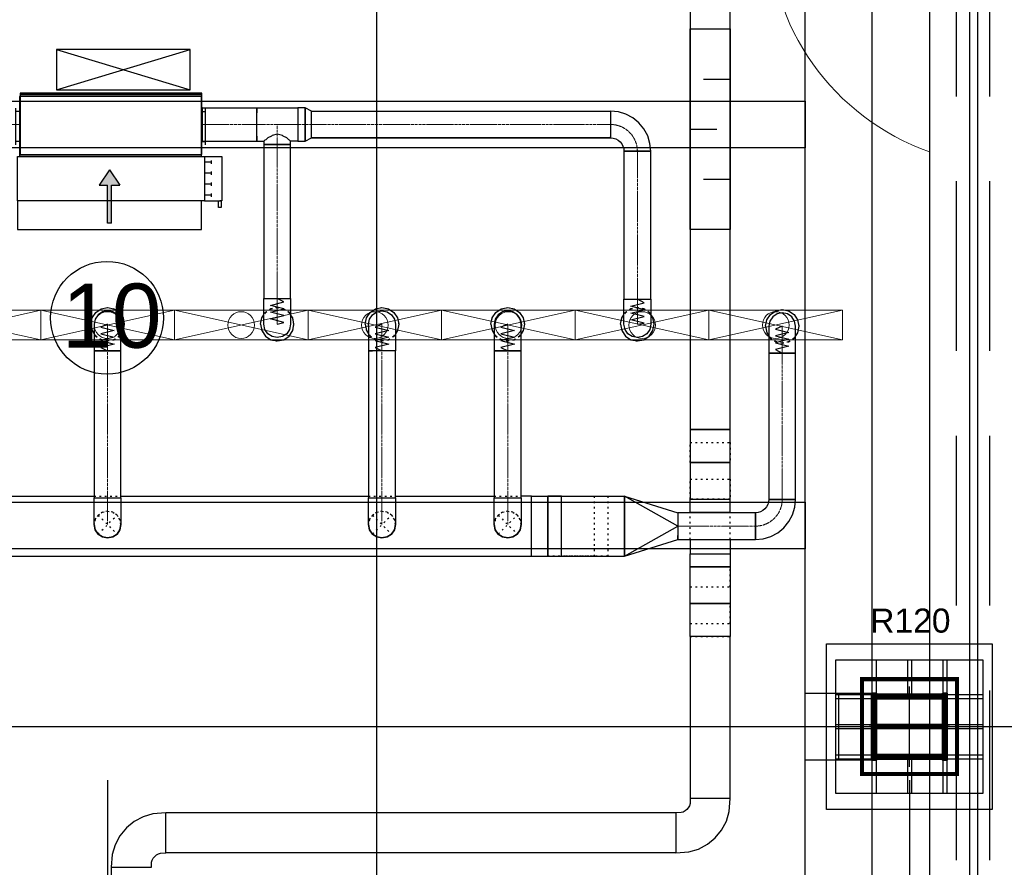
# Model space of a CAD drawing. Header units: centimetres. Extents: x -149939 to 48626, y -46000 to 152985.
# Tile 231 of 256: x 6803 to 14170, y 15948 to 22288. Entities that reach past the tile are written whole.
import ezdxf

# ---------------------------------------------------------------- set-up
doc = ezdxf.new("R2010")
doc.units = ezdxf.units.CM
doc.header["$LTSCALE"] = 50
doc.header["$PDMODE"] = 35
doc.header["$PDSIZE"] = 0.1
for name, pattern in [('CADVENT_CENTERLINE', [9.9, 7.4, -1, 0.5, -1]), ('CADVENT_HIDDEN', [0.8, 0.25, -0.55]), ('Kondygnacja  -0_5$0$HIDDEN', [9.525, 6.35, -3.175]), ('Kondygnacja  -0_5$0$HIDDEN2', [4.7625, 3.175, -1.5875]), ('Osie rzutów$0$DASHDOT2', [12.7, 6.35, -3.175, 0, -3.175])]:
    doc.linetypes.add(name, pattern=pattern)
doc.layers.get('0').update_dxf_attribs({"color": 8})
doc.layers.get('DEFPOINTS').update_dxf_attribs({"color": 8})
for name, color, linetype in [('01-103-Went PP_poziom-0_5$0$L_Nawiew', 7, 'Continuous'), ('bgde-nawiewDETAILS', 1, 'Continuous'), ('bgde-nawiewEXP', 7, 'Continuous'), ('bgde-nawiewHIDDEN', 250, 'Continuous'), ('bgde-wywiewEXP', 5, 'Continuous'), ('bgde-wywiewHIDDEN', 7, 'Continuous'), ('bgde-wywiewSOL', 5, 'Continuous'), ('bgde_tlumik', 7, 'Continuous'), ('Kondygnacja  -0_5$0$ARCH_INFO_ODPORNOŚĆ OGNIOWA', 8, 'Continuous'), ('Kondygnacja  -0_5$0$ARCH_KONSTR_POWYŻEJ RZUTU', 8, 'Kondygnacja  -0_5$0$HIDDEN'), ('Kondygnacja  -0_5$0$ARCH_KONSTR_POWYŻEJ RZUTU_IST', 8, 'Kondygnacja  -0_5$0$HIDDEN2'), ('Kondygnacja  -0_5$0$ARCH_KONSTRUKCJA_NIEWIDOCZNA', 8, 'Continuous'), ('Kondygnacja  -0_5$0$ARCH_NIEWIDOK_IST', 8, 'Kondygnacja  -0_5$0$HIDDEN'), ('Kondygnacja  -0_5$0$ARCH_OKŁADZINA', 8, 'Continuous'), ('Kondygnacja  -0_5$0$ARCH_SŁUPY', 8, 'Continuous'), ('Kondygnacja  -0_5$0$ARCH_WIDOK_IST', 8, 'Continuous'), ('Kondygnacja  -0_5$0$ARCH_ŚLUSARKA_OKNA_IST', 8, 'Continuous'), ('Osie rzutów$0$ARCH_INFO_OSIE_IST', 8, 'Osie rzutów$0$DASHDOT2'), ('Osie rzutów$0$ARCH_INFO_OSIE_OPISY_IST', 8, 'Continuous')]:
    doc.layers.add(name, color=color, linetype=linetype)
for name, color, linetype, lineweight in [('bgde-nawiewCEN', 7, 'Continuous', 13), ('bgde_nawiewnik', 11, 'Continuous', 5), ('Kondygnacja  -0_5$0$ARCH_INFO_WYMIARY', 8, 'Continuous', 9), ('Kondygnacja  -0_5$0$ARCH_WIDOK', 8, 'Continuous', 13), ('RFCU', 6, 'Continuous', 30)]:
    doc.layers.add(name, color=color, linetype=linetype, lineweight=lineweight)
doc.styles.add('Arial', font='ARIAL.TTF')
doc.styles.add('Kondygnacja  -0_5$0$Arial', font='ARIAL.TTF')
doc.styles.add('Kondygnacja  -0_5$0$Romans', font='Romans.shx', dxfattribs={"width": 0.7})
doc.dimstyles.new('Kondygnacja  -0_5$0$Wymiary 1-100', dxfattribs={"dimtxt": 12, "dimasz": 10, "dimexe": 5, "dimexo": 0, "dimgap": 4, "dimtad": 1, "dimrnd": 0.5, "dimzin": 12, "dimdsep": 46, "dimtxsty": 'Kondygnacja  -0_5$0$Romans', "dimblk": 'Kondygnacja  -0_5$0$_Oblique', "dimcen": 10, "dimdle": 10, "dimclrt": 55, "dimazin": 0, "dimtfac": 1, "dimtmove": 1, "dimatfit": 3, "dimfxl": 8, "dimfxlon": 1, "dimtolj": 1, "dimtzin": 0, "dimarcsym": 0})
pattern_1 = [(45, (-1133.3117, -3177.9858), (-0.6735192, 0.6735192), [])]

# ---------------------------------------------------------------- blocks, each defined once
blk = doc.blocks.new('Osie rzutów')
at = {"layer": 'Osie rzutów$0$ARCH_INFO_OSIE_IST', "ltscale": 10}
for p, q in [((12860, 12510), (12860, 4623.26)), ((13460, 12510), (13460, 4623.26)), ((13460, 6170), (13460, 6230)), ((4436.04, 6200), (15156.54, 6200)), ((13490, 6200), (13430, 6200))]:
    blk.add_line(p, q, dxfattribs=at)
blk = doc.blocks.new('Kondygnacja  -0_5$0$słup_kwadrat')
at = {"layer": 'Kondygnacja  -0_5$0$ARCH_SŁUPY', "lineweight": 40}
h = blk.add_hatch(dxfattribs=at)
h.set_pattern_fill('ANSI31', color=256, scale=0.3, style=0)
h.set_pattern_definition(pattern_1)
h.paths.add_polyline_path([(36, 34), (39, 34), (39, 84), (36, 84)])
h = blk.add_hatch(dxfattribs=at)
h.set_pattern_fill('ANSI31', color=256, scale=0.3, style=0)
h.set_pattern_definition(pattern_1)
h.paths.add_polyline_path([(89, 80), (89, 83), (39, 83), (39, 80)])
h = blk.add_hatch(dxfattribs=at)
h.set_pattern_fill('ANSI31', color=256, scale=0.3, style=0)
h.set_pattern_definition(pattern_1)
h.paths.add_polyline_path([(89, 34), (92, 34), (92, 84), (89, 84)])
h = blk.add_hatch(dxfattribs=at)
h.set_pattern_fill('ANSI31', color=256, scale=0.3, style=0)
h.set_pattern_definition(pattern_1)
h.paths.add_polyline_path([(89, 57.5), (89, 60.5), (39, 60.5), (39, 57.5)])
h = blk.add_hatch(dxfattribs=at)
h.set_pattern_fill('ANSI31', color=256, scale=0.3, style=0)
h.set_pattern_definition(pattern_1)
h.paths.add_polyline_path([(89, 35), (89, 38), (39, 38), (39, 35)])
at = {"layer": 'Kondygnacja  -0_5$0$ARCH_KONSTRUKCJA_NIEWIDOCZNA'}
blk.add_lwpolyline([(119, 109), (119, 9), (9, 9), (9, 109)], close=True, dxfattribs=at)
for points in [[(36, 109), (36, 84)], [(39, 109), (39, 84)], [(62.5, 109), (62.5, 83)], [(65.5, 109), (65.5, 83)], [(89, 109), (89, 84)], [(92, 109), (92, 84)], [(9, 83), (36, 83)], [(92, 83), (119, 83)], [(9, 80), (36, 80)], [(92, 80), (119, 80)], [(9, 60.5), (36, 60.5)], [(92, 60.5), (119, 60.5)], [(9, 57.5), (36, 57.5)], [(92, 57.5), (119, 57.5)], [(9, 38), (36, 38)], [(92, 38), (119, 38)], [(9, 35), (36, 35)], [(36, 34), (36, 9)], [(39, 34), (39, 9)], [(62.5, 35), (62.5, 9)], [(65.49, 35), (65.49, 9)], [(89, 34), (89, 9)], [(92, 35), (119, 35)], [(92, 34), (92, 9)]]:
    blk.add_lwpolyline(points, dxfattribs=at)
at = {"layer": 'Kondygnacja  -0_5$0$ARCH_OKŁADZINA'}
blk.add_lwpolyline([(2, 121), (126, 121), (126, -3), (2, -3)], close=True, dxfattribs=at)
at = {"layer": 'Kondygnacja  -0_5$0$ARCH_SŁUPY', "lineweight": 40}
for p, q in [((39, 60.5), (89, 60.5)), ((89, 57.5), (39, 57.5))]:
    blk.add_line(p, q, dxfattribs=at)
at = {"layer": 'Kondygnacja  -0_5$0$ARCH_SŁUPY', "lineweight": 50, "const_width": 3}
blk.add_lwpolyline([(28.5, 94.5), (99.5, 94.5), (99.5, 23.5), (28.5, 23.5)], close=True, dxfattribs=at)
at = {"layer": 'Kondygnacja  -0_5$0$ARCH_SŁUPY', "lineweight": 40}
for points in [[(36, 84), (39, 84), (39, 34), (36, 34)], [(89, 84), (92, 84), (92, 34), (89, 34)]]:
    blk.add_lwpolyline(points, close=True, dxfattribs=at)
for points in [[(89, 83), (39, 83)], [(39, 80), (89, 80)], [(89, 38), (39, 38)], [(39, 35), (89, 35)]]:
    blk.add_lwpolyline(points, dxfattribs=at)
blk = doc.blocks.new('Kondygnacja  -0_5$0$konstrukcja istniejąca -0.5')
at = {"layer": 'Kondygnacja  -0_5$0$ARCH_KONSTR_POWYŻEJ RZUTU_IST', "ltscale": 10}
for p, q in [((13382, 6225), (13432, 6225)), ((13382, 6175), (13382, 6225)), ((13432, 6175), (13382, 6175))]:
    blk.add_line(p, q, dxfattribs=at)
for points in [[(13432, 9825), (13432, 4975), (13382, 4975)], [(13382, 6225), (13382, 7375)], [(12338, 6667.89), (13382, 6667.89), (13382, 6632.89), (12338, 6632.89)], [(12338, 6367.89), (13382, 6367.89), (13382, 6332.89), (12338, 6332.89)], [(13407, 6225), (13407, 6175)], [(13382, 5025), (13382, 6175)]]:
    blk.add_lwpolyline(points, dxfattribs=at)
blk = doc.blocks.new('Kondygnacja  -0_5$0$_Oblique')
at = {"color": 0, "linetype": 'ByBlock', "lineweight": -2}
blk.add_line((-0.5, -0.5), (0.5, 0.5), dxfattribs=at)
blk = doc.blocks.new('*D197')
at = {"layer": 'DEFPOINTS', "color": 0}
for p in [(9196, 79785), (9474.1, 79785), (9196, 12690)]:
    blk.add_point(p, dxfattribs=at)
at = {"layer": 'Kondygnacja  -0_5$0$ARCH_INFO_WYMIARY', "color": 0, "lineweight": -2}
for p, q in [((9474.1, 12680), (9474.1, 79795)), ((9466.1, 79785), (9479.1, 79785)), ((9466.1, 12690), (9479.1, 12690))]:
    blk.add_line(p, q, dxfattribs=at)
at = {"layer": 'Kondygnacja  -0_5$0$ARCH_INFO_WYMIARY', "color": 0, "linetype": 'ByBlock', "lineweight": -2, "xscale": 10, "yscale": 10, "zscale": 10}
for p, rotation in [((9474.1, 79785), 90), ((9474.1, 12690), 270)]:
    blk.add_blockref('Kondygnacja  -0_5$0$_Oblique', p, dxfattribs=dict(at, rotation=rotation))
at = {"layer": 'Kondygnacja  -0_5$0$ARCH_INFO_WYMIARY', "color": 55, "insert": (9464.1, 46237.5), "char_height": 12, "attachment_point": 5, "rotation": 90, "style": 'Kondygnacja  -0_5$0$Romans'}
blk.add_mtext('\\A1;67095', dxfattribs=at)
blk = doc.blocks.new('*D212')
at = {"layer": 'DEFPOINTS', "color": 0}
for p in [(-30586.3, 81900), (-30681.1, 12489.5), (9064, 12489.5)]:
    blk.add_point(p, dxfattribs=at)
at = {"layer": 'Kondygnacja  -0_5$0$ARCH_INFO_WYMIARY', "color": 0, "lineweight": -2}
for p, q in [((-30673.1, 81900), (-30686.1, 81900)), ((-30681.1, 81910), (-30681.1, 12479.5)), ((-30673.1, 12489.5), (-30686.1, 12489.5))]:
    blk.add_line(p, q, dxfattribs=at)
at = {"layer": 'Kondygnacja  -0_5$0$ARCH_INFO_WYMIARY', "color": 0, "linetype": 'ByBlock', "lineweight": -2, "xscale": 10, "yscale": 10, "zscale": 10}
for p, rotation in [((-30681.1, 81900), 90), ((-30681.1, 12489.5), 270)]:
    blk.add_blockref('Kondygnacja  -0_5$0$_Oblique', p, dxfattribs=dict(at, rotation=rotation))
at = {"layer": 'Kondygnacja  -0_5$0$ARCH_INFO_WYMIARY', "color": 55, "insert": (-30691.1, 47194.8), "char_height": 12, "attachment_point": 5, "rotation": 90, "style": 'Kondygnacja  -0_5$0$Romans'}
blk.add_mtext('\\A1;69410.5', dxfattribs=at)
blk = doc.blocks.new('A$C066D7839')
at = {"layer": 'bgde_nawiewnik', "color": 7}
for p, q in [((-50, -11.15), (-50, 11.15)), ((-50, 11.15), (50, 11.15)), ((-50, -11.15), (50, 11.15)), ((50, -11.15), (-50, 11.15)), ((50, 11.15), (50, -11.15)), ((50, -11.15), (-50, -11.15))]:
    blk.add_line(p, q, dxfattribs=at)
blk.add_circle((0, 0), 10, dxfattribs=at)
blk = doc.blocks.new('A$C5B3E7367')
at = {"layer": '01-103-Went PP_poziom-0_5$0$L_Nawiew'}
h = blk.add_hatch(color=256, dxfattribs=at)
h.paths.add_polyline_path([(215, 704), (215, 674), (331.7, 674), (331.7, 612.1), (445.9, 689), (331.7, 765.9), (331.7, 704)])
h.paths.add_polyline_path([(48.3, 704), (48.3, 674), (215, 674), (215, 704)])
for p, q in [((215, 1525), (165, 1525)), ((165, 1525), (165, 1505)), ((165, 1505), (215, 1505)), ((215, 1400), (215, 1530)), ((545, 1530), (215, 1530)), ((215, 1530), (215, 1515)), ((545, 1400), (545, 1530)), ((545, 1400), (215, 1400)), ((215, 1400), (215, 1378)), ((243.8, 1452), (268.8, 1452)), ((256.2, 1452), (256.2, 1400)), ((326.2, 1452), (351.2, 1452)), ((338.8, 1452), (338.8, 1400)), ((408.8, 1452), (433.8, 1452)), ((421.2, 1452), (421.2, 1400)), ((491.2, 1452), (516.2, 1452)), ((503.8, 1452), (503.8, 1400)), ((545, 0), (545, 1400)), ((0, 1378), (215, 1378)), ((0, 0), (0, 1378)), ((215, 1378), (215, 0)), ((445.9, 689), (331.7, 765.9)), ((331.7, 704), (331.7, 765.9)), ((48.3, 704), (331.7, 704)), ((48.3, 704), (48.3, 674)), ((48.3, 674), (331.7, 674)), ((445.9, 689), (331.7, 612.1)), ((331.7, 612.1), (331.7, 674)), ((215, 0), (0, 0)), ((215, 0), (545, 0))]:
    blk.add_line(p, q, dxfattribs=at)
blk = doc.blocks.new('A$C53CA46B8')
at = {"layer": 'bgde-wywiewSOL'}
for p, q in [((200.4, 481.1), (-249.6, 481.1)), ((-249.6, 481.1), (-249.6, -878.9)), ((112.9, 511.1), (-162.1, 511.1)), ((-137.1, 481.1), (-137.1, 511.1)), ((87.9, 481.1), (87.9, 511.1)), ((200.4, 481.1), (200.4, -878.9)), ((200.4, -878.9), (-249.6, -878.9)), ((-137.1, -878.9), (-137.1, -908.9)), ((87.9, -878.9), (87.9, -908.9)), ((112.9, -908.9), (-162.1, -908.9))]:
    blk.add_line(p, q, dxfattribs=at)
at = {"layer": '01-103-Went PP_poziom-0_5$0$L_Nawiew'}
blk.add_blockref('A$C5B3E7367', (-794.6, -893.9), dxfattribs=at)
blk = doc.blocks.new('t45')
at = {"layer": 'bgde_tlumik'}
for p, q in [((11919.9, 28451.3), (12117.4, 28451.3)), ((11819.9, 28076.3), (12019.9, 28076.3)), ((11919.9, 27701.3), (12117.4, 27701.3))]:
    blk.add_line(p, q, dxfattribs=at)
blk.add_lwpolyline([(11819.9, 28826.3), (12119.9, 28826.3), (12119.9, 27326.3), (11819.9, 27326.3)], close=True, dxfattribs=at)

msp = doc.modelspace()

# ---------------------------------------------------------------- linework, layer by layer
at = {"layer": 'bgde-nawiewCEN', "linetype": 'CADVENT_CENTERLINE', "ltscale": 0.06}
for p, q in [((6662.732, 21504.314), (6802.732, 21504.314)), ((6806.732, 21504.314), (6802.732, 21504.314)), ((8166.732, 21504.314), (8170.732, 21504.314)), ((8577.113, 21504.314), (8170.732, 21504.314)), ((8730.113, 21504.314), (8577.113, 21504.314)), ((8730.113, 21354.314), (8730.113, 21504.314)), ((8883.113, 21504.314), (8730.113, 21504.314)), ((8883.113, 21504.314), (8986.113, 21504.314)), ((8986.113, 21504.314), (11224.342, 21504.314)), ((8730.113, 21354.314), (8730.113, 20202.58)), ((11424.342, 21304.314), (11424.342, 20196.599)), ((8730.113, 20202.58), (8730.113, 20184.579)), ((11424.342, 20196.599), (11424.342, 20179.157)), ((8730.113, 20184.579), (8730.113, 20135.37)), ((8730.113, 20135.37), (8730.113, 20108.611)), ((11424.342, 20179.157), (11424.342, 20131.476)), ((11424.342, 20131.476), (11424.342, 20105.548)), ((8730.113, 20108.611), (8730.113, 20085.96)), ((8730.113, 20085.96), (8730.113, 20067.075)), ((8730.113, 20067.075), (8730.113, 20051.613)), ((8730.113, 20051.613), (8730.113, 20039.232)), ((8730.113, 20039.232), (8730.113, 20029.59)), ((11424.342, 20105.548), (11424.342, 20083.601)), ((11424.342, 20083.601), (11424.342, 20065.303)), ((11424.342, 20065.303), (11424.342, 20050.321)), ((11424.342, 20050.321), (11424.342, 20038.325)), ((7460.253, 20009.546), (7460.253, 20010.02)), ((7460.253, 20008.421), (7460.253, 20009.546)), ((7460.253, 20006.231), (7460.253, 20008.421)), ((7460.253, 20002.619), (7460.253, 20006.231)), ((7460.253, 19997.231), (7460.253, 20002.619)), ((7460.253, 19989.712), (7460.253, 19997.231)), ((7460.253, 19979.705), (7460.253, 19989.712)), ((7460.253, 19966.857), (7460.253, 19979.705)), ((7460.253, 19950.812), (7460.253, 19966.857)), ((8730.113, 20029.59), (8730.113, 20022.344)), ((8730.113, 20022.344), (8730.113, 20017.152)), ((8730.113, 20017.152), (8730.113, 20013.671)), ((8730.113, 20013.671), (8730.113, 20011.56)), ((8730.113, 20011.56), (8730.113, 20010.476)), ((8730.113, 20010.476), (8730.113, 20010.02)), ((9513.623, 20009.546), (9513.623, 20010.02)), ((9513.623, 20008.421), (9513.623, 20009.546)), ((9513.623, 20006.231), (9513.623, 20008.421)), ((9513.623, 20002.619), (9513.623, 20006.231)), ((9513.623, 19997.231), (9513.623, 20002.619)), ((9513.623, 19989.712), (9513.623, 19997.231)), ((9513.623, 19979.705), (9513.623, 19989.712)), ((9513.623, 19966.857), (9513.623, 19979.705)), ((9513.623, 19950.812), (9513.623, 19966.857)), ((10454.035, 20009.546), (10454.035, 20010.02)), ((10454.035, 20008.421), (10454.035, 20009.546)), ((10454.035, 20006.231), (10454.035, 20008.421)), ((10454.035, 20002.619), (10454.035, 20006.231)), ((10454.035, 19997.231), (10454.035, 20002.619)), ((10454.035, 19989.712), (10454.035, 19997.231)), ((10454.035, 19979.705), (10454.035, 19989.712)), ((10454.035, 19966.857), (10454.035, 19979.705)), ((10454.035, 19950.812), (10454.035, 19966.857)), ((11424.342, 20038.325), (11424.342, 20028.982)), ((11424.342, 20028.982), (11424.342, 20021.961)), ((11424.342, 20021.961), (11424.342, 20016.93)), ((11424.342, 20016.93), (11424.342, 20013.558)), ((11424.342, 20013.558), (11424.342, 20011.513)), ((11424.342, 20011.513), (11424.342, 20010.462)), ((11424.342, 20010.462), (11424.342, 20010.02)), ((12508.303, 19994.251), (12508.303, 19994.725)), ((12508.303, 19993.125), (12508.303, 19994.251)), ((12508.303, 19990.932), (12508.303, 19993.125)), ((12508.303, 19987.317), (12508.303, 19990.932)), ((12508.303, 19981.925), (12508.303, 19987.317)), ((12508.303, 19974.399), (12508.303, 19981.925)), ((12508.303, 19964.384), (12508.303, 19974.399)), ((7460.253, 19931.214), (7460.253, 19950.812)), ((7460.253, 19907.708), (7460.253, 19931.214)), ((7460.253, 19879.94), (7460.253, 19907.708)), ((9513.623, 19931.214), (9513.623, 19950.812)), ((9513.623, 19907.708), (9513.623, 19931.214)), ((9513.623, 19879.94), (9513.623, 19907.708)), ((10454.035, 19931.214), (10454.035, 19950.812)), ((10454.035, 19907.708), (10454.035, 19931.214)), ((10454.035, 19879.94), (10454.035, 19907.708)), ((12508.303, 19951.525), (12508.303, 19964.384)), ((12508.303, 19935.465), (12508.303, 19951.525)), ((12508.303, 19915.851), (12508.303, 19935.465)), ((12508.303, 19892.325), (12508.303, 19915.851)), ((12508.303, 19864.532), (12508.303, 19892.325)), ((7460.253, 19828.873), (7460.253, 19879.94)), ((7460.253, 19810.192), (7460.253, 19828.873)), ((9513.623, 19828.873), (9513.623, 19879.94)), ((9513.623, 19810.192), (9513.623, 19828.873)), ((10454.035, 19828.873), (10454.035, 19879.94)), ((10454.035, 19810.192), (10454.035, 19828.873)), ((12508.303, 19813.421), (12508.303, 19864.532)), ((7460.253, 18711.102), (7460.253, 19810.192)), ((9513.623, 18711.102), (9513.623, 19810.192)), ((10454.035, 18711.102), (10454.035, 19810.192)), ((12508.303, 19794.725), (12508.303, 19813.421)), ((12508.303, 18700), (12508.303, 19794.725)), ((7460.253, 18711.102), (7460.253, 18511.102)), ((9513.623, 18711.102), (9513.623, 18511.102)), ((10454.035, 18711.102), (10454.035, 18511.102)), ((11728.064, 18500), (12308.303, 18500))]:
    msp.add_line(p, q, dxfattribs=at)
at = {"layer": 'bgde-nawiewCEN', "linetype": 'CADVENT_CENTERLINE', "ltscale": 0.06, "extrusion": (0, 0, -1)}
for centre, start, end in [((-11224.342, 21304.314), 90, 180), ((-12308.303, 18700), 180, 270)]:
    msp.add_arc(centre, 200, start, end, dxfattribs=at)
at = {"layer": 'bgde-nawiewDETAILS', "linetype": 'CADVENT_HIDDEN'}
for p, q in [((7389.542, 18440.392), (7530.964, 18581.813)), ((7389.542, 18581.813), (7530.964, 18440.392)), ((9442.912, 18440.392), (9584.334, 18581.813)), ((9442.912, 18581.813), (9584.334, 18440.392)), ((10383.324, 18440.392), (10524.745, 18581.813)), ((10383.324, 18581.813), (10524.745, 18440.392))]:
    msp.add_line(p, q, dxfattribs=at)
at = {"layer": 'bgde-nawiewEXP', "linetype": 'Continuous'}
for points in [[(6806.732, 21729.314), (8166.732, 21729.314), (8166.732, 21739.314), (6806.732, 21739.314)], [(6806.732, 21279.314), (8166.732, 21279.314), (8166.732, 21729.314), (6806.732, 21729.314)], [(8883.113, 21379.314), (8937.956, 21379.314), (8937.956, 21629.314), (8883.113, 21629.314), (8883.113, 21388.829)], [(8937.956, 21379.314), (8986.113, 21404.314), (8986.113, 21604.314), (8937.956, 21629.314), (8937.956, 21388.829)], [(8986.113, 21404.314), (8986.113, 21604.314), (11224.342, 21604.314), (11224.342, 21404.314), (11243.851, 21402.392), (11262.61, 21396.702), (11279.899, 21387.461), (11295.053, 21375.025), (11307.489, 21359.871), (11316.73, 21342.582), (11322.421, 21323.823), (11324.342, 21304.314), (11524.342, 21304.314), (11518.578, 21362.841), (11501.506, 21419.119), (11473.783, 21470.985), (11436.474, 21516.446), (11391.013, 21553.755), (11339.147, 21581.478), (11282.869, 21598.55), (11224.342, 21604.314), (11224.342, 21404.314), (11224.342, 21404.314)], [(8630.113, 20202.58), (8830.113, 20202.58), (8830.113, 21354.314), (8630.113, 21354.314)], [(11324.342, 20196.599), (11524.342, 20196.599), (11524.342, 21304.314), (11324.342, 21304.314)], [(8630.113, 20010.02), (8630.113, 20202.58), (8830.113, 20202.58), (8830.113, 20010.02), (8822.501, 19971.752), (8800.823, 19939.309), (8768.381, 19917.632), (8730.113, 19910.02), (8691.844, 19917.632), (8659.402, 19939.309), (8637.725, 19971.752)], [(11324.342, 20010.02), (11324.342, 20196.599), (11524.342, 20196.599), (11524.342, 20010.02), (11516.73, 19971.752), (11495.053, 19939.309), (11462.61, 19917.632), (11424.342, 19910.02), (11386.074, 19917.632), (11353.631, 19939.309), (11331.954, 19971.752)], [(7360.253, 19810.192), (7560.253, 19810.192), (7560.253, 20010.02), (7552.641, 20048.288), (7530.964, 20080.731), (7498.521, 20102.408), (7460.253, 20110.02), (7421.985, 20102.408), (7389.542, 20080.731), (7367.865, 20048.288), (7360.253, 20010.02), (7360.253, 19828.873)], [(10354.035, 19810.192), (10554.035, 19810.192), (10554.035, 20010.02), (10546.422, 20048.288), (10524.745, 20080.731), (10492.303, 20102.408), (10454.035, 20110.02), (10415.766, 20102.408), (10383.324, 20080.731), (10361.647, 20048.288), (10354.035, 20010.02), (10354.035, 19828.873)], [(12408.303, 19951.525), (12408.303, 19794.725), (12608.303, 19794.725), (12608.303, 19994.725), (12600.691, 20032.993), (12579.014, 20065.435), (12546.571, 20087.113), (12508.303, 20094.725), (12470.035, 20087.113), (12437.592, 20065.435), (12415.915, 20032.993), (12408.303, 19994.725), (12408.303, 19964.384)], [(7360.253, 18711.102), (7560.253, 18711.102), (7560.253, 19810.192), (7360.253, 19810.192)], [(9413.623, 18711.102), (9613.623, 18711.102), (9613.623, 19810.192), (9413.623, 19810.192)], [(10354.035, 18711.102), (10554.035, 18711.102), (10554.035, 19810.192), (10354.035, 19810.192)], [(12408.303, 18700), (12608.303, 18700), (12608.303, 19794.725), (12408.303, 19794.725)], [(7360.253, 18511.102), (7360.253, 18711.102), (7560.253, 18711.102), (7560.253, 18511.102), (7552.641, 18472.834), (7530.964, 18440.392), (7498.521, 18418.714), (7460.253, 18411.102), (7421.985, 18418.714), (7389.542, 18440.392), (7367.865, 18472.834)], [(9413.623, 18511.102), (9413.623, 18711.102), (9613.623, 18711.102), (9613.623, 18511.102), (9606.011, 18472.834), (9584.334, 18440.392), (9551.891, 18418.714), (9513.623, 18411.102), (9475.354, 18418.714), (9442.912, 18440.392), (9421.235, 18472.834)], [(12308.303, 18400), (12366.83, 18405.764), (12423.108, 18422.836), (12474.974, 18450.559), (12520.435, 18487.868), (12557.744, 18533.329), (12585.467, 18585.195), (12602.539, 18641.473), (12608.303, 18700), (12408.303, 18700), (12406.381, 18680.491), (12400.691, 18661.732), (12391.45, 18644.443), (12379.014, 18629.289), (12363.86, 18616.853), (12346.571, 18607.612), (12327.812, 18601.921), (12308.303, 18600), (12308.303, 18407.612)], [(11728.064, 18400), (12308.303, 18400), (12308.303, 18600), (11728.064, 18600), (11728.064, 18407.612)], [(7360.253, 18511.102), (7367.865, 18472.834), (7389.542, 18440.392), (7421.985, 18418.714), (7460.253, 18411.102), (7498.521, 18418.714), (7530.964, 18440.392), (7552.641, 18472.834), (7560.253, 18511.102), (7552.641, 18472.834), (7530.964, 18440.392), (7498.521, 18418.714), (7460.253, 18411.102), (7421.985, 18418.714), (7389.542, 18440.392), (7367.865, 18472.834)], [(9413.623, 18511.102), (9421.235, 18472.834), (9442.912, 18440.392), (9475.354, 18418.714), (9513.623, 18411.102), (9551.891, 18418.714), (9584.334, 18440.392), (9606.011, 18472.834), (9613.623, 18511.102), (9606.011, 18472.834), (9584.334, 18440.392), (9551.891, 18418.714), (9513.623, 18411.102), (9475.354, 18418.714), (9442.912, 18440.392), (9421.235, 18472.834)], [(10354.035, 18511.102), (10361.647, 18472.834), (10383.324, 18440.392), (10415.766, 18418.714), (10454.035, 18411.102), (10492.303, 18418.714), (10524.745, 18440.392), (10546.422, 18472.834), (10554.035, 18511.102), (10546.422, 18472.834), (10524.745, 18440.392), (10492.303, 18418.714), (10454.035, 18411.102), (10415.766, 18418.714), (10383.324, 18440.392), (10361.647, 18472.834)]]:
    msp.add_lwpolyline(points, close=True, dxfattribs=at)
for points in [[(6802.732, 21379.314), (6802.732, 21629.314), (6806.732, 21629.314)], [(8166.732, 21379.314), (8170.732, 21379.314), (8170.732, 21629.314), (8166.732, 21629.314)], [(8170.732, 21379.314), (8170.732, 21629.314), (8577.113, 21629.314), (8577.113, 21619.799)], [(8577.113, 21379.314), (8577.113, 21629.314), (8883.113, 21629.314), (8883.113, 21379.314), (8830.113, 21379.314)], [(8577.113, 21619.799), (8577.113, 21629.314)], [(8577.113, 21415.926), (8577.113, 21619.799)], [(8577.113, 21619.799), (8577.113, 21592.702)], [(6802.732, 21379.314), (6806.732, 21379.314)], [(8170.732, 21379.314), (8577.113, 21379.314), (8577.113, 21388.829)], [(8577.113, 21379.314), (8630.113, 21379.314), (8630.113, 21354.314), (8830.113, 21354.314), (8830.113, 21379.314), (8822.501, 21386.926), (8816.108, 21388.829), (8800.823, 21404.114), (8774.367, 21415.926), (8768.381, 21421.911), (8730.113, 21433.304), (8691.844, 21421.911), (8685.859, 21415.926), (8659.402, 21404.114), (8644.117, 21388.829), (8637.725, 21386.926), (8630.113, 21379.314)], [(8577.113, 21415.926), (8577.113, 21388.829)], [(8577.113, 21388.829), (8577.113, 21415.926)], [(8577.113, 21388.829), (8577.113, 21379.314)], [(8986.113, 21404.314), (11224.342, 21404.314)], [(11224.342, 21404.314), (11224.342, 21411.926)], [(7335.253, 20010.02), (7344.768, 20057.855), (7371.865, 20098.408), (7412.418, 20125.505), (7460.253, 20135.02), (7508.088, 20125.505), (7548.641, 20098.408), (7575.738, 20057.855), (7585.253, 20010.02), (7575.738, 19962.184), (7560.253, 19939.01)], [(9388.623, 20010.02), (9398.138, 20057.855), (9425.234, 20098.408), (9465.787, 20125.505), (9513.623, 20135.02), (9561.458, 20125.505), (9602.011, 20098.408), (9629.108, 20057.855), (9638.623, 20010.02), (9629.108, 19962.184), (9613.623, 19939.01)], [(10329.035, 20010.02), (10338.55, 20057.855), (10365.646, 20098.408), (10406.199, 20125.505), (10454.035, 20135.02), (10501.87, 20125.505), (10542.423, 20098.408), (10569.519, 20057.855), (10579.035, 20010.02), (10569.519, 19962.184), (10554.035, 19939.01)], [(12383.303, 19994.725), (12392.818, 20042.56), (12419.915, 20083.113), (12460.468, 20110.21), (12508.303, 20119.725), (12556.138, 20110.21), (12596.691, 20083.113), (12623.788, 20042.56), (12633.303, 19994.725), (12623.788, 19946.889), (12608.303, 19923.714)], [(8605.113, 20010.02), (8614.628, 19962.184), (8641.724, 19921.632), (8682.277, 19894.535), (8730.113, 19885.02), (8777.948, 19894.535), (8818.501, 19921.632), (8845.598, 19962.184), (8855.113, 20010.02), (8845.598, 20057.855), (8830.113, 20081.03)], [(8605.113, 20010.02), (8614.628, 20057.855), (8630.113, 20081.03)], [(9413.623, 19997.231), (9413.623, 20010.02), (9421.235, 20048.288), (9442.912, 20080.731), (9475.354, 20102.408), (9513.623, 20110.02), (9551.891, 20102.408), (9584.334, 20080.731), (9606.011, 20048.288), (9613.623, 20010.02), (9613.623, 19810.192), (9442.912, 19810.192)], [(11299.342, 20010.02), (11308.857, 19962.184), (11335.954, 19921.632), (11376.507, 19894.535), (11424.342, 19885.02), (11472.177, 19894.535), (11512.73, 19921.632), (11539.827, 19962.184), (11549.342, 20010.02), (11539.827, 20057.855), (11524.342, 20081.03)], [(11299.342, 20010.02), (11308.857, 20057.855), (11324.342, 20081.03)], [(7335.253, 20010.02), (7344.768, 19962.184), (7360.253, 19939.01)], [(9388.623, 20010.02), (9398.138, 19962.184), (9413.623, 19939.01)], [(9413.623, 19997.231), (9413.623, 19810.192), (9442.912, 19810.192)], [(10329.035, 20010.02), (10338.55, 19962.184), (10354.035, 19939.01)], [(12383.303, 19994.725), (12392.818, 19946.889), (12408.303, 19923.714)], [(160.471, 18274.463), (10631.431, 18274.463), (10631.431, 18724.463), (10554.035, 18724.463)], [(5518.417, 18724.463), (7360.253, 18724.463)], [(7560.253, 18724.463), (9413.623, 18724.463)], [(9613.623, 18724.463), (10354.035, 18724.463)], [(10631.431, 18724.463), (10755.534, 18724.463), (10755.534, 18274.463), (11328.066, 18274.463), (11328.066, 18274.463)], [(10631.431, 18274.463), (10755.534, 18274.463), (10755.534, 18724.463), (10857.551, 18724.463)], [(10857.551, 18274.463), (10857.551, 18724.463), (10755.534, 18724.463)], [(10857.551, 18274.463), (10857.551, 18724.463), (11328.064, 18724.463), (11728.064, 18600), (11728.064, 18500), (11328.064, 18724.463), (11328.064, 18274.463), (11728.064, 18400), (11728.064, 18407.612)], [(11328.062, 18274.463), (11328.062, 18724.463)], [(11328.064, 18724.463), (11328.066, 18724.463), (11328.066, 18724.462)], [(10354.035, 18511.102), (10354.035, 18711.102), (10554.035, 18711.102), (10554.035, 18511.102), (10546.422, 18472.834), (10524.745, 18440.392), (10492.303, 18418.714), (10454.035, 18411.102), (10415.766, 18418.714)], [(10354.035, 18511.102), (10361.647, 18472.834)], [(10361.647, 18472.834), (10354.035, 18511.102)], [(11328.064, 18274.463), (11728.064, 18500), (11728.064, 18407.612)], [(10361.647, 18472.834), (10383.324, 18440.392), (10415.766, 18418.714), (10454.035, 18411.102)], [(11728.064, 18407.612), (11728.064, 18429.289)], [(11728.064, 18407.612), (11728.064, 18400)]]:
    msp.add_lwpolyline(points, dxfattribs=at)
at = {"layer": 'bgde-nawiewEXP'}
for points in [[(8730.113, 20010.02), (8780.113, 20024.441), (8680.113, 20049.591), (8780.113, 20074.598), (8680.113, 20100.058), (8780.113, 20125.388), (8680.113, 20150.941), (8780.113, 20176.942), (8730.113, 20202.58)], [(11424.342, 20010.02), (11474.342, 20017.88), (11374.342, 20043.033), (11474.342, 20068.264), (11374.342, 20093.906), (11474.342, 20119.134), (11374.342, 20144.978), (11474.342, 20170.136), (11424.342, 20196.599)], [(7460.253, 20010.02), (7410.253, 19988.741), (7510.253, 19963.401), (7410.253, 19938.202), (7510.253, 19912.939), (7410.253, 19887.426), (7510.253, 19862.089), (7410.253, 19836.652), (7460.253, 19810.192)], [(9513.623, 20010.02), (9463.623, 19988.741), (9563.623, 19963.401), (9463.623, 19938.202), (9563.623, 19912.939), (9463.623, 19887.426), (9563.623, 19862.089), (9463.623, 19836.652), (9513.623, 19810.192)], [(10454.035, 20010.02), (10404.035, 19988.741), (10504.035, 19963.401), (10404.035, 19938.202), (10504.035, 19912.939), (10404.035, 19887.426), (10504.035, 19862.089), (10404.035, 19836.652), (10454.035, 19810.192)], [(12508.303, 19994.725), (12458.303, 19973.427), (12558.303, 19948.065), (12458.303, 19922.845), (12558.303, 19897.56), (12458.303, 19872.025), (12558.303, 19846.666), (12458.303, 19821.207), (12508.303, 19794.725)]]:
    msp.add_lwpolyline(points, dxfattribs=at)
at = {"layer": 'bgde-nawiewHIDDEN', "linetype": 'CADVENT_HIDDEN'}
for points in [[(6806.732, 21379.314), (6806.732, 21629.314)], [(8166.732, 21379.314), (8166.732, 21629.314)], [(7335.253, 20010.02), (7344.768, 20057.855), (7371.865, 20098.408), (7412.418, 20125.505), (7460.253, 20135.02), (7508.088, 20125.505), (7548.641, 20098.408), (7575.738, 20057.855), (7585.253, 20010.02), (7575.738, 19962.184), (7548.641, 19921.632), (7508.088, 19894.535), (7460.253, 19885.02), (7412.418, 19894.535), (7371.865, 19921.632), (7412.418, 19894.535), (7460.253, 19885.02), (7508.088, 19894.535), (7548.641, 19921.632), (7560.253, 19939.01)], [(8605.113, 20010.02), (8614.628, 19962.184), (8641.724, 19921.632), (8682.277, 19894.535), (8730.113, 19885.02), (8777.948, 19894.535), (8818.501, 19921.632), (8845.598, 19962.184), (8855.113, 20010.02), (8845.598, 20057.855), (8818.501, 20098.408), (8777.948, 20125.505), (8730.113, 20135.02), (8682.277, 20125.505), (8641.724, 20098.408), (8630.113, 20081.03)], [(8605.113, 20010.02), (8614.628, 20057.855), (8641.724, 20098.408), (8682.277, 20125.505), (8730.113, 20135.02), (8777.948, 20125.505), (8818.501, 20098.408), (8830.113, 20081.03)], [(9388.623, 20010.02), (9398.138, 20057.855), (9425.234, 20098.408), (9465.787, 20125.505), (9513.623, 20135.02), (9561.458, 20125.505), (9602.011, 20098.408), (9629.108, 20057.855), (9638.623, 20010.02), (9629.108, 19962.184), (9602.011, 19921.632), (9561.458, 19894.535), (9513.623, 19885.02), (9465.787, 19894.535), (9425.234, 19921.632), (9465.787, 19894.535), (9513.623, 19885.02), (9561.458, 19894.535), (9602.011, 19921.632), (9613.623, 19939.01)], [(10329.035, 20010.02), (10338.55, 20057.855), (10365.646, 20098.408), (10406.199, 20125.505), (10454.035, 20135.02), (10501.87, 20125.505), (10542.423, 20098.408), (10569.519, 20057.855), (10579.035, 20010.02), (10569.519, 19962.184), (10542.423, 19921.632), (10501.87, 19894.535), (10454.035, 19885.02), (10406.199, 19894.535), (10365.646, 19921.632), (10406.199, 19894.535), (10454.035, 19885.02), (10501.87, 19894.535), (10542.423, 19921.632), (10554.035, 19939.01)], [(11299.342, 20010.02), (11308.857, 19962.184), (11335.954, 19921.632), (11376.507, 19894.535), (11424.342, 19885.02), (11472.177, 19894.535), (11512.73, 19921.632), (11539.827, 19962.184), (11549.342, 20010.02), (11539.827, 20057.855), (11512.73, 20098.408), (11472.177, 20125.505), (11424.342, 20135.02), (11376.507, 20125.505), (11335.954, 20098.408), (11324.342, 20081.03)], [(11299.342, 20010.02), (11308.857, 20057.855), (11335.954, 20098.408), (11376.507, 20125.505), (11424.342, 20135.02), (11472.177, 20125.505), (11512.73, 20098.408), (11524.342, 20081.03)], [(12383.303, 19994.725), (12392.818, 20042.56), (12419.915, 20083.113), (12460.468, 20110.21), (12508.303, 20119.725), (12556.138, 20110.21), (12596.691, 20083.113), (12623.788, 20042.56), (12633.303, 19994.725), (12623.788, 19946.889), (12596.691, 19906.336), (12556.138, 19879.24), (12508.303, 19869.725), (12460.468, 19879.24), (12419.915, 19906.336), (12460.468, 19879.24), (12508.303, 19869.725), (12556.138, 19879.24), (12596.691, 19906.336), (12608.303, 19923.714)], [(7335.253, 20010.02), (7344.768, 19962.184), (7371.865, 19921.632), (7360.253, 19939.01)], [(9388.623, 20010.02), (9398.138, 19962.184), (9425.234, 19921.632), (9413.623, 19939.01)], [(10329.035, 20010.02), (10338.55, 19962.184), (10365.646, 19921.632), (10354.035, 19939.01)], [(12383.303, 19994.725), (12392.818, 19946.889), (12419.915, 19906.336), (12408.303, 19923.714)], [(7360.253, 18724.463), (7560.253, 18724.463)], [(9413.623, 18724.463), (9613.623, 18724.463)], [(10354.035, 18724.463), (10554.035, 18724.463)], [(10631.429, 18274.463), (10631.429, 18724.463), (10631.431, 18724.463)], [(10755.534, 18724.463), (11203.961, 18724.463), (11203.961, 18274.463), (10755.534, 18274.463)], [(10857.551, 18724.463), (11101.944, 18724.463), (11101.944, 18274.463), (10857.551, 18274.463)], [(11328.066, 18274.463), (11328.066, 18724.462)], [(10631.429, 18274.463), (10631.431, 18274.463)], [(10755.534, 18274.463), (10857.551, 18274.463)]]:
    msp.add_lwpolyline(points, dxfattribs=at)
for points in [[(7360.253, 18511.102), (7367.865, 18549.371), (7389.542, 18581.813), (7421.985, 18603.49), (7460.253, 18611.102), (7498.521, 18603.49), (7530.964, 18581.813), (7552.641, 18549.371), (7560.253, 18511.102), (7552.641, 18549.371), (7530.964, 18581.813), (7498.521, 18603.49), (7460.253, 18611.102), (7421.985, 18603.49), (7389.542, 18581.813), (7367.865, 18549.371)], [(9413.623, 18511.102), (9421.235, 18549.371), (9442.912, 18581.813), (9475.354, 18603.49), (9513.623, 18611.102), (9551.891, 18603.49), (9584.334, 18581.813), (9606.011, 18549.371), (9613.623, 18511.102), (9606.011, 18549.371), (9584.334, 18581.813), (9551.891, 18603.49), (9513.623, 18611.102), (9475.354, 18603.49), (9442.912, 18581.813), (9421.235, 18549.371)], [(10354.035, 18511.102), (10361.647, 18549.371), (10383.324, 18581.813), (10415.766, 18603.49), (10454.035, 18611.102), (10492.303, 18603.49), (10524.745, 18581.813), (10546.422, 18549.371), (10554.035, 18511.102), (10546.422, 18549.371), (10524.745, 18581.813), (10492.303, 18603.49), (10454.035, 18611.102), (10415.766, 18603.49), (10383.324, 18581.813), (10361.647, 18549.371)]]:
    msp.add_lwpolyline(points, close=True, dxfattribs=at)
at = {"layer": 'bgde-wywiewEXP', "linetype": 'Continuous'}
for p, q in [((12119.915, 17674.647), (11819.915, 17674.647)), ((11819.915, 17674.647), (11819.915, 16461.836)), ((12119.915, 16461.833), (12119.915, 17674.647)), ((11712.77, 16354.692), (7895.296, 16354.692)), ((11712.77, 16054.692), (7895.296, 16054.692)), ((11712.77, 16054.692), (11712.77, 16054.692)), ((7488.151, 15947.55), (7488.15, 13735.966))]:
    msp.add_line(p, q, dxfattribs=at)
for points in [[(11819.915, 25603.234), (11819.915, 18702.189), (12119.915, 18702.189), (12119.915, 18975.875), (11819.915, 18975.875), (12119.915, 18975.875), (12119.915, 19222.524), (11819.915, 19222.524)], [(12119.915, 19222.525), (12119.915, 25603.234)], [(11819.915, 19222.525), (12119.915, 19222.525), (12119.915, 19222.524)], [(11819.915, 18605.538), (12119.915, 18605.538), (12119.915, 18702.189)], [(11819.915, 18605.538), (11819.915, 18702.189)], [(11819.915, 18600), (11819.915, 18605.538), (12119.915, 18605.538), (12119.915, 18600)], [(11819.915, 18400), (11819.915, 18291.634), (12119.915, 18291.634), (12119.915, 18194.984), (11819.915, 18194.984), (11819.915, 18291.634)], [(12119.915, 18400), (12119.915, 18291.634)], [(11819.915, 17674.647), (11819.915, 17921.298), (12119.915, 17921.298), (12119.915, 17674.648), (11819.915, 17674.648)], [(12119.915, 17674.647), (12119.915, 17674.648)]]:
    msp.add_lwpolyline(points, dxfattribs=at)
for points in [[(11819.915, 17921.298), (11819.915, 18194.984), (12119.915, 18194.984), (12119.915, 17921.298)], [(11712.77, 16054.692), (11809.448, 16062.103), (11881.806, 16084.053), (11948.491, 16119.697), (12006.941, 16167.666), (12054.91, 16226.116), (12090.554, 16292.801), (12112.503, 16365.159), (12119.915, 16461.833), (11819.915, 16461.836), (11818.268, 16423.686), (11813.39, 16407.606), (11805.469, 16392.787), (11794.809, 16379.798), (11781.82, 16369.138), (11767, 16361.217), (11750.921, 16356.339), (11712.77, 16354.692)], [(7895.296, 16354.692), (7798.618, 16347.28), (7726.26, 16325.331), (7659.575, 16289.687), (7601.124, 16241.718), (7553.156, 16183.268), (7517.511, 16116.582), (7495.562, 16044.225), (7488.15, 15947.55), (7788.15, 15947.547), (7789.798, 15985.698), (7794.675, 16001.777), (7802.596, 16016.597), (7813.256, 16029.586), (7826.246, 16040.246), (7841.065, 16048.167), (7857.145, 16053.045), (7895.296, 16054.692)]]:
    msp.add_lwpolyline(points, close=True, dxfattribs=at)
at = {"layer": 'bgde-wywiewHIDDEN', "linetype": 'CADVENT_HIDDEN'}
for points in [[(11819.915, 19222.525), (11819.915, 19222.527), (12119.915, 19222.527), (12119.915, 19222.525)], [(11819.915, 18975.875), (11819.915, 19125.875), (12119.915, 19125.875), (12119.915, 18975.875)], [(11819.915, 18702.189), (11819.915, 18852.188), (12119.915, 18852.188), (12119.915, 18702.19), (11819.915, 18702.19)], [(12119.915, 18702.189), (12119.915, 18702.19)], [(11819.915, 18400), (11819.915, 18600)], [(12119.915, 18400), (12119.915, 18600)], [(11819.915, 18291.634), (11819.915, 18291.636), (12119.915, 18291.636), (12119.915, 18291.634)], [(11819.915, 18044.984), (11819.915, 18194.984)], [(11819.915, 18044.984), (12119.915, 18044.984), (12119.915, 18194.984)], [(11819.915, 17771.298), (12119.915, 17771.298), (12119.915, 17921.298)], [(11819.915, 17771.298), (11819.915, 17921.298)], [(11819.915, 17674.645), (12119.915, 17674.645), (12119.915, 17674.647)], [(11819.915, 17674.645), (11819.915, 17674.647)]]:
    msp.add_lwpolyline(points, dxfattribs=at)
at = {"layer": 'Kondygnacja  -0_5$0$ARCH_NIEWIDOK_IST', "ltscale": 4}
for p, q in [((13810, 28700), (13810, 4650)), ((14060, 28700), (14060, 4400))]:
    msp.add_line(p, q, dxfattribs=at)
at = {"layer": 'Kondygnacja  -0_5$0$ARCH_WIDOK'}
msp.add_arc((14205.008, 23000), 1800, 109.3027691, 250.6972309, dxfattribs=at)
at = {"layer": 'Kondygnacja  -0_5$0$ARCH_WIDOK_IST'}
msp.add_line((13610, 28700), (13610, 4850), dxfattribs=at)
at = {"layer": 'Kondygnacja  -0_5$0$ARCH_ŚLUSARKA_OKNA_IST'}
for p, q in [((13910, 28700), (13910, 4550)), ((13970, 28700), (13970, 4490))]:
    msp.add_line(p, q, dxfattribs=at)
at = {"layer": 'RFCU'}
for p, q in [((8078.687, 22064.612), (7078.687, 22064.612)), ((7078.687, 22064.612), (7078.687, 21764.612)), ((7078.687, 21764.612), (8078.687, 22064.612)), ((7078.687, 22064.612), (8078.687, 21764.612)), ((8078.687, 22064.612), (7078.687, 22064.612)), ((7078.687, 22064.612), (7078.687, 21764.612)), ((7078.687, 21764.612), (8078.687, 22064.612)), ((7078.687, 22064.612), (8078.687, 21764.612)), ((8078.687, 21764.612), (8078.687, 22064.612)), ((8078.687, 21764.612), (8078.687, 22064.612)), ((7078.687, 21764.612), (8078.687, 21764.612)), ((7078.687, 21764.612), (8078.687, 21764.612))]:
    msp.add_line(p, q, dxfattribs=at)
msp.add_circle((7455.789, 20058.37, -1709.501), 421.787, dxfattribs=at)

# ---------------------------------------------------------------- block references
at = {"layer": '01-103-Went PP_poziom-0_5$0$L_Nawiew', "xscale": -1, "rotation": 270}
msp.add_blockref('A$C53CA46B8', (7680.096, 21513.761, 210.499), dxfattribs=at)
at = {"layer": '01-103-Went PP_poziom-0_5$0$L_Nawiew', "xscale": 10, "yscale": 10, "zscale": 10}
for p in [(6460, 20003.971, 1920), (7460, 20003.971, 1920), (8460, 20003.971, 1920), (9460, 20003.971, 1920), (10460, 20003.971, 1920), (11460, 20003.971, 1920), (12460, 20003.971, 1920)]:
    msp.add_blockref('A$C066D7839', p, dxfattribs=at)
at = {"layer": 'bgde_tlumik'}
msp.add_blockref('t45', (0, -6606.518), dxfattribs=at)
at = {"layer": 'Kondygnacja  -0_5$0$ARCH_KONSTR_POWYŻEJ RZUTU', "xscale": 10, "yscale": 10, "zscale": 10}
msp.add_blockref('Kondygnacja  -0_5$0$konstrukcja istniejąca -0.5', (-121140, -45000), dxfattribs=at)
at = {"layer": 'Kondygnacja  -0_5$0$ARCH_SŁUPY', "xscale": 10, "yscale": 10, "zscale": 10}
msp.add_blockref('Kondygnacja  -0_5$0$słup_kwadrat', (12820, 16410), dxfattribs=at)
at = {"layer": 'Osie rzutów$0$ARCH_INFO_OSIE_OPISY_IST', "color": 30, "xscale": 10, "yscale": 10, "zscale": 10}
msp.add_blockref('Osie rzutów', (-121140, -45000), dxfattribs=at)

# ---------------------------------------------------------------- texts
at = {"layer": 'Kondygnacja  -0_5$0$ARCH_INFO_ODPORNOŚĆ OGNIOWA', "insert": (13467.095, 17941.838), "char_height": 180, "width": 533.32525, "attachment_point": 5, "style": 'Kondygnacja  -0_5$0$Arial'}
msp.add_mtext('\\PR120', dxfattribs=at)
at = {"layer": 'RFCU', "insert": (7118.66, 20314.466, -1709.501), "char_height": 480, "width": 727.77721, "attachment_point": 1, "style": 'Arial'}
msp.add_mtext('10', dxfattribs=at)

# ---------------------------------------------------------------- dimensions: what is measured, and where the dimension line sits
at = {"layer": 'Kondygnacja  -0_5$0$ARCH_INFO_WYMIARY'}
for base, p1, p2, picture, middle in [((-30681.114, 12489.5), (-30586.301, 81900), (9064, 12489.5), '*D212', (-30691.114, 47194.75)), ((9474.093, 79785), (9196, 12690), (9196, 79785), '*D197', (9464.093, 46237.5))]:
    dim = msp.add_linear_dim(base=base, p1=p1, p2=p2, angle=90, dimstyle='Kondygnacja  -0_5$0$Wymiary 1-100', dxfattribs=at)
    dim.commit()
    dim.dimension.update_dxf_attribs({"geometry": picture, "text_midpoint": middle})

doc.saveas('drawing.dxf')
